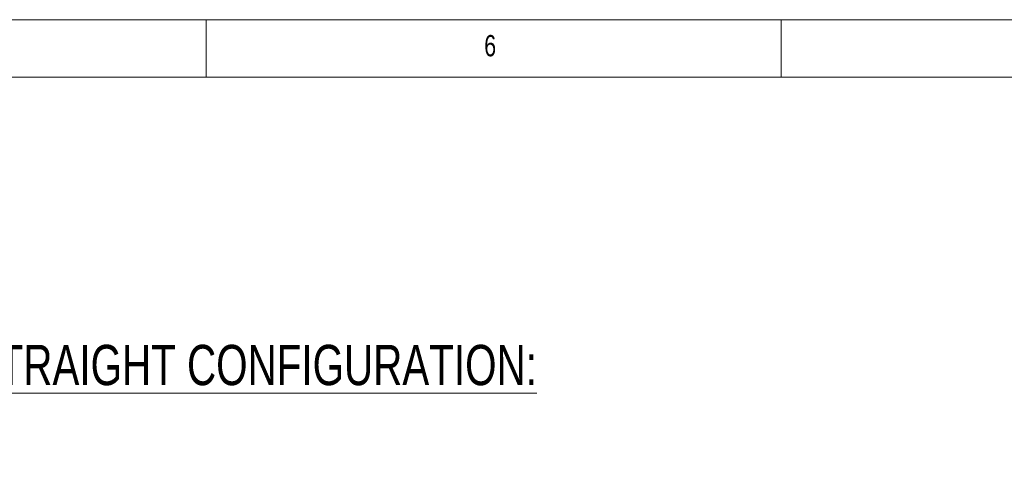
# Model space of a CAD drawing. Header units: millimetres. Extents: x -72 to 415, y 5 to 292.
# Tile 51 of 59: x 244 to 329, y 254 to 292. Entities that reach past the tile are written whole.
import ezdxf

# ---------------------------------------------------------------- set-up
doc = ezdxf.new("R2010")
doc.units = ezdxf.units.MM
doc.styles.add('SLDTEXTSTYLE0', font='TXT', dxfattribs={"width": 0.75})

msp = doc.modelspace()

# ---------------------------------------------------------------- linework, layer by layer
at = {"color": 7, "linetype": 'Continuous', "lineweight": 0}
for p, q in [((415, 292), (5, 292)), ((260, 287), (260, 292)), ((310, 292), (310, 287)), ((409.996, 287), (9.996, 287))]:
    msp.add_line(p, q, dxfattribs=at)

# ---------------------------------------------------------------- texts
at = {"color": 7, "linetype": 'Continuous', "lineweight": 0, "attachment_point": 1, "style": 'SLDTEXTSTYLE0'}
for s, insert, char_height in [('6', (284.167, 290.668), 1.852), ('\\LSTRAIGHT CONFIGURATION:', (239.604, 263.727), 3.5)]:
    msp.add_mtext(s, dxfattribs=dict(at, insert=insert, char_height=char_height))

doc.saveas('drawing.dxf')
